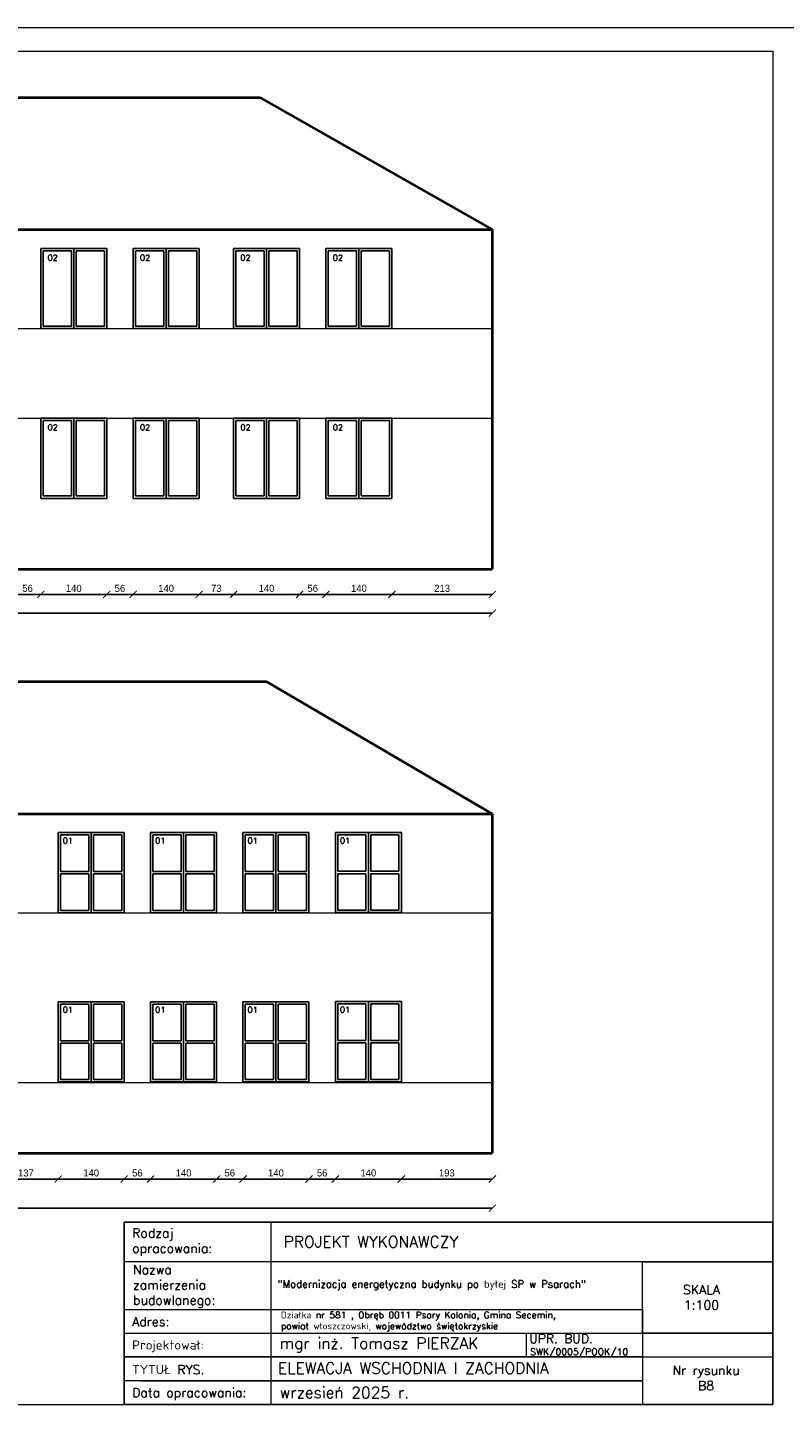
# Model space of a CAD drawing. Header units: millimetres. Extents: x 107252 to 132489, y 44218 to 60710.
# Tile 9 of 72: x 113661 to 115267, y 47238 to 50158. Entities that reach past the tile are written whole.
import ezdxf

# ---------------------------------------------------------------- set-up
doc = ezdxf.new("R2010")
doc.units = ezdxf.units.MM
for name, color, linetype, lineweight in [('cienka', 3, 'Continuous', 18), ('gruba', 1, 'Continuous', 40), ('opisy', 4, 'Continuous', 18), ('wymiary', 252, 'Continuous', 15), ('średnia', 2, 'Continuous', 25)]:
    doc.layers.add(name, color=color, linetype=linetype, lineweight=lineweight)
doc.styles.add('KASIA', font='romans.shx', dxfattribs={"height": 20})
doc.styles.add('ROMANS1', font='romans.shx', dxfattribs={"height": 15})
doc.styles.get("Standard").update_dxf_attribs({"font": 'GOTHIC.TTF'})
doc.dimstyles.new('secemin', dxfattribs={"dimtxt": 15, "dimasz": 15, "dimexe": 1.25, "dimexo": 0.625, "dimgap": 5, "dimtad": 1, "dimdec": 0, "dimtxsty": 'Standard', "dimblk": 'ARCHTICK', "dimcen": 0, "dimse1": 1, "dimse2": 1, "dimclrt": 256, "dimadec": 0, "dimazin": 0, "dimtfac": 1, "dimtdec": 0, "dimtmove": 0, "dimatfit": 3, "dimfxl": 1, "dimtfillclr": 250, "dimarcsym": 1})

# ---------------------------------------------------------------- blocks, each defined once
blk = doc.blocks.new('_ArchTick')
at = {"color": 0, "linetype": 'ByBlock', "const_width": 0.15}
blk.add_lwpolyline([(-0.5, -0.5), (0.5, 0.5)], dxfattribs=at)
blk = doc.blocks.new('*D353')
at = {"layer": 'Defpoints', "color": 0, "transparency": 16777216}
for p in [(113633.2, 49160), (113689.2, 49160), (113689.2, 48956.2)]:
    blk.add_point(p, dxfattribs=at)
at = {"layer": 'wymiary', "color": 0, "lineweight": -2, "transparency": 16777216}
blk.add_line((113633.2, 48956.2), (113689.2, 48956.2), dxfattribs=at)
at = {"layer": 'wymiary', "color": 0, "lineweight": -2, "transparency": 16777216, "xscale": 15, "yscale": 15, "zscale": 15, "rotation": 180}
blk.add_blockref('_ArchTick', (113633.2, 48956.2), dxfattribs=at)
at = {"layer": 'wymiary', "color": 0, "lineweight": -2, "transparency": 16777216, "xscale": 15, "yscale": 15, "zscale": 15}
blk.add_blockref('_ArchTick', (113689.2, 48956.2), dxfattribs=at)
at = {"layer": 'wymiary', "transparency": 16777216, "insert": (113661.2, 48969.1), "char_height": 15, "attachment_point": 5}
blk.add_mtext('56', dxfattribs=at)
blk = doc.blocks.new('*D354')
at = {"layer": 'Defpoints', "color": 0, "transparency": 16777216}
for p in [(113689.2, 49160), (113829.2, 49160), (113829.2, 48956.2)]:
    blk.add_point(p, dxfattribs=at)
at = {"layer": 'wymiary', "color": 0, "lineweight": -2, "transparency": 16777216}
blk.add_line((113689.2, 48956.2), (113829.2, 48956.2), dxfattribs=at)
at = {"layer": 'wymiary', "color": 0, "lineweight": -2, "transparency": 16777216, "xscale": 15, "yscale": 15, "zscale": 15, "rotation": 180}
blk.add_blockref('_ArchTick', (113689.2, 48956.2), dxfattribs=at)
at = {"layer": 'wymiary', "color": 0, "lineweight": -2, "transparency": 16777216, "xscale": 15, "yscale": 15, "zscale": 15}
blk.add_blockref('_ArchTick', (113829.2, 48956.2), dxfattribs=at)
at = {"layer": 'wymiary', "transparency": 16777216, "insert": (113759.2, 48969.1), "char_height": 15, "attachment_point": 5}
blk.add_mtext('140', dxfattribs=at)
blk = doc.blocks.new('*D355')
at = {"layer": 'Defpoints', "color": 0, "transparency": 16777216}
for p in [(113829.2, 49160), (113885.2, 49160), (113885.2, 48956.2)]:
    blk.add_point(p, dxfattribs=at)
at = {"layer": 'wymiary', "color": 0, "lineweight": -2, "transparency": 16777216}
blk.add_line((113829.2, 48956.2), (113885.2, 48956.2), dxfattribs=at)
at = {"layer": 'wymiary', "color": 0, "lineweight": -2, "transparency": 16777216, "xscale": 15, "yscale": 15, "zscale": 15, "rotation": 180}
blk.add_blockref('_ArchTick', (113829.2, 48956.2), dxfattribs=at)
at = {"layer": 'wymiary', "color": 0, "lineweight": -2, "transparency": 16777216, "xscale": 15, "yscale": 15, "zscale": 15}
blk.add_blockref('_ArchTick', (113885.2, 48956.2), dxfattribs=at)
at = {"layer": 'wymiary', "transparency": 16777216, "insert": (113857.2, 48969.1), "char_height": 15, "attachment_point": 5}
blk.add_mtext('56', dxfattribs=at)
blk = doc.blocks.new('*D356')
at = {"layer": 'Defpoints', "color": 0, "transparency": 16777216}
for p in [(113885.2, 49160), (114025.2, 49160), (114025.2, 48956.2)]:
    blk.add_point(p, dxfattribs=at)
at = {"layer": 'wymiary', "color": 0, "lineweight": -2, "transparency": 16777216}
blk.add_line((113885.2, 48956.2), (114025.2, 48956.2), dxfattribs=at)
at = {"layer": 'wymiary', "color": 0, "lineweight": -2, "transparency": 16777216, "xscale": 15, "yscale": 15, "zscale": 15, "rotation": 180}
blk.add_blockref('_ArchTick', (113885.2, 48956.2), dxfattribs=at)
at = {"layer": 'wymiary', "color": 0, "lineweight": -2, "transparency": 16777216, "xscale": 15, "yscale": 15, "zscale": 15}
blk.add_blockref('_ArchTick', (114025.2, 48956.2), dxfattribs=at)
at = {"layer": 'wymiary', "transparency": 16777216, "insert": (113955.2, 48969.1), "char_height": 15, "attachment_point": 5}
blk.add_mtext('140', dxfattribs=at)
blk = doc.blocks.new('*D357')
at = {"layer": 'Defpoints', "color": 0, "transparency": 16777216}
for p in [(114025.2, 49160), (114098.2, 49160), (114098.2, 48956.2)]:
    blk.add_point(p, dxfattribs=at)
at = {"layer": 'wymiary', "color": 0, "lineweight": -2, "transparency": 16777216}
blk.add_line((114025.2, 48956.2), (114098.2, 48956.2), dxfattribs=at)
at = {"layer": 'wymiary', "color": 0, "lineweight": -2, "transparency": 16777216, "xscale": 15, "yscale": 15, "zscale": 15, "rotation": 180}
blk.add_blockref('_ArchTick', (114025.2, 48956.2), dxfattribs=at)
at = {"layer": 'wymiary', "color": 0, "lineweight": -2, "transparency": 16777216, "xscale": 15, "yscale": 15, "zscale": 15}
blk.add_blockref('_ArchTick', (114098.2, 48956.2), dxfattribs=at)
at = {"layer": 'wymiary', "transparency": 16777216, "insert": (114061.7, 48969.1), "char_height": 15, "attachment_point": 5}
blk.add_mtext('73', dxfattribs=at)
blk = doc.blocks.new('*D358')
at = {"layer": 'Defpoints', "color": 0, "transparency": 16777216}
for p in [(114098.2, 49160), (114238.2, 49160), (114238.2, 48956.2)]:
    blk.add_point(p, dxfattribs=at)
at = {"layer": 'wymiary', "color": 0, "lineweight": -2, "transparency": 16777216}
blk.add_line((114098.2, 48956.2), (114238.2, 48956.2), dxfattribs=at)
at = {"layer": 'wymiary', "color": 0, "lineweight": -2, "transparency": 16777216, "xscale": 15, "yscale": 15, "zscale": 15, "rotation": 180}
blk.add_blockref('_ArchTick', (114098.2, 48956.2), dxfattribs=at)
at = {"layer": 'wymiary', "color": 0, "lineweight": -2, "transparency": 16777216, "xscale": 15, "yscale": 15, "zscale": 15}
blk.add_blockref('_ArchTick', (114238.2, 48956.2), dxfattribs=at)
at = {"layer": 'wymiary', "transparency": 16777216, "insert": (114168.2, 48969.1), "char_height": 15, "attachment_point": 5}
blk.add_mtext('140', dxfattribs=at)
blk = doc.blocks.new('*D359')
at = {"layer": 'Defpoints', "color": 0, "transparency": 16777216}
for p in [(114238.2, 49160), (114294.2, 49160), (114294.2, 48956.2)]:
    blk.add_point(p, dxfattribs=at)
at = {"layer": 'wymiary', "color": 0, "lineweight": -2, "transparency": 16777216}
blk.add_line((114238.2, 48956.2), (114294.2, 48956.2), dxfattribs=at)
at = {"layer": 'wymiary', "color": 0, "lineweight": -2, "transparency": 16777216, "xscale": 15, "yscale": 15, "zscale": 15, "rotation": 180}
blk.add_blockref('_ArchTick', (114238.2, 48956.2), dxfattribs=at)
at = {"layer": 'wymiary', "color": 0, "lineweight": -2, "transparency": 16777216, "xscale": 15, "yscale": 15, "zscale": 15}
blk.add_blockref('_ArchTick', (114294.2, 48956.2), dxfattribs=at)
at = {"layer": 'wymiary', "transparency": 16777216, "insert": (114266.2, 48969.1), "char_height": 15, "attachment_point": 5}
blk.add_mtext('56', dxfattribs=at)
blk = doc.blocks.new('*D360')
at = {"layer": 'Defpoints', "color": 0, "transparency": 16777216}
for p in [(114294.2, 49160), (114434.2, 49160), (114434.2, 48956.2)]:
    blk.add_point(p, dxfattribs=at)
at = {"layer": 'wymiary', "color": 0, "lineweight": -2, "transparency": 16777216}
blk.add_line((114294.2, 48956.2), (114434.2, 48956.2), dxfattribs=at)
at = {"layer": 'wymiary', "color": 0, "lineweight": -2, "transparency": 16777216, "xscale": 15, "yscale": 15, "zscale": 15, "rotation": 180}
blk.add_blockref('_ArchTick', (114294.2, 48956.2), dxfattribs=at)
at = {"layer": 'wymiary', "color": 0, "lineweight": -2, "transparency": 16777216, "xscale": 15, "yscale": 15, "zscale": 15}
blk.add_blockref('_ArchTick', (114434.2, 48956.2), dxfattribs=at)
at = {"layer": 'wymiary', "transparency": 16777216, "insert": (114364.2, 48969.1), "char_height": 15, "attachment_point": 5}
blk.add_mtext('140', dxfattribs=at)
blk = doc.blocks.new('*D361')
at = {"layer": 'Defpoints', "color": 0, "transparency": 16777216}
for p in [(114434.2, 49160), (114647.2, 49010), (114647.2, 48956.2)]:
    blk.add_point(p, dxfattribs=at)
at = {"layer": 'wymiary', "color": 0, "lineweight": -2, "transparency": 16777216}
blk.add_line((114434.2, 48956.2), (114647.2, 48956.2), dxfattribs=at)
at = {"layer": 'wymiary', "color": 0, "lineweight": -2, "transparency": 16777216, "xscale": 15, "yscale": 15, "zscale": 15, "rotation": 180}
blk.add_blockref('_ArchTick', (114434.2, 48956.2), dxfattribs=at)
at = {"layer": 'wymiary', "color": 0, "lineweight": -2, "transparency": 16777216, "xscale": 15, "yscale": 15, "zscale": 15}
blk.add_blockref('_ArchTick', (114647.2, 48956.2), dxfattribs=at)
at = {"layer": 'wymiary', "transparency": 16777216, "insert": (114540.7, 48969.1), "char_height": 15, "attachment_point": 5}
blk.add_mtext('213', dxfattribs=at)
blk = doc.blocks.new('*D399')
at = {"layer": 'Defpoints', "color": 0, "transparency": 16777216}
for p in [(113589.2, 47922.4), (113726.2, 47922.4), (113726.2, 47716.5)]:
    blk.add_point(p, dxfattribs=at)
at = {"layer": 'wymiary', "color": 0, "lineweight": -2, "transparency": 16777216}
blk.add_line((113589.2, 47716.5), (113726.2, 47716.5), dxfattribs=at)
at = {"layer": 'wymiary', "color": 0, "lineweight": -2, "transparency": 16777216, "xscale": 15, "yscale": 15, "zscale": 15, "rotation": 180}
blk.add_blockref('_ArchTick', (113589.2, 47716.5), dxfattribs=at)
at = {"layer": 'wymiary', "color": 0, "lineweight": -2, "transparency": 16777216, "xscale": 15, "yscale": 15, "zscale": 15}
blk.add_blockref('_ArchTick', (113726.2, 47716.5), dxfattribs=at)
at = {"layer": 'wymiary', "transparency": 16777216, "insert": (113657.7, 47729.3), "char_height": 15, "attachment_point": 5}
blk.add_mtext('137', dxfattribs=at)
blk = doc.blocks.new('*D400')
at = {"layer": 'Defpoints', "color": 0, "transparency": 16777216}
for p in [(113726.2, 47922.4), (113866.2, 47922.4), (113866.2, 47716.5)]:
    blk.add_point(p, dxfattribs=at)
at = {"layer": 'wymiary', "color": 0, "lineweight": -2, "transparency": 16777216}
blk.add_line((113726.2, 47716.5), (113866.2, 47716.5), dxfattribs=at)
at = {"layer": 'wymiary', "color": 0, "lineweight": -2, "transparency": 16777216, "xscale": 15, "yscale": 15, "zscale": 15, "rotation": 180}
blk.add_blockref('_ArchTick', (113726.2, 47716.5), dxfattribs=at)
at = {"layer": 'wymiary', "color": 0, "lineweight": -2, "transparency": 16777216, "xscale": 15, "yscale": 15, "zscale": 15}
blk.add_blockref('_ArchTick', (113866.2, 47716.5), dxfattribs=at)
at = {"layer": 'wymiary', "transparency": 16777216, "insert": (113796.2, 47729.3), "char_height": 15, "attachment_point": 5}
blk.add_mtext('140', dxfattribs=at)
blk = doc.blocks.new('*D401')
at = {"layer": 'Defpoints', "color": 0, "transparency": 16777216}
for p in [(113866.2, 47922.4), (113922.2, 47922.4), (113922.2, 47716.5)]:
    blk.add_point(p, dxfattribs=at)
at = {"layer": 'wymiary', "color": 0, "lineweight": -2, "transparency": 16777216}
blk.add_line((113866.2, 47716.5), (113922.2, 47716.5), dxfattribs=at)
at = {"layer": 'wymiary', "color": 0, "lineweight": -2, "transparency": 16777216, "xscale": 15, "yscale": 15, "zscale": 15, "rotation": 180}
blk.add_blockref('_ArchTick', (113866.2, 47716.5), dxfattribs=at)
at = {"layer": 'wymiary', "color": 0, "lineweight": -2, "transparency": 16777216, "xscale": 15, "yscale": 15, "zscale": 15}
blk.add_blockref('_ArchTick', (113922.2, 47716.5), dxfattribs=at)
at = {"layer": 'wymiary', "transparency": 16777216, "insert": (113894.2, 47729.3), "char_height": 15, "attachment_point": 5}
blk.add_mtext('56', dxfattribs=at)
blk = doc.blocks.new('*D402')
at = {"layer": 'Defpoints', "color": 0, "transparency": 16777216}
for p in [(113922.2, 47922.4), (114062.2, 47922.4), (114062.2, 47716.5)]:
    blk.add_point(p, dxfattribs=at)
at = {"layer": 'wymiary', "color": 0, "lineweight": -2, "transparency": 16777216}
blk.add_line((113922.2, 47716.5), (114062.2, 47716.5), dxfattribs=at)
at = {"layer": 'wymiary', "color": 0, "lineweight": -2, "transparency": 16777216, "xscale": 15, "yscale": 15, "zscale": 15, "rotation": 180}
blk.add_blockref('_ArchTick', (113922.2, 47716.5), dxfattribs=at)
at = {"layer": 'wymiary', "color": 0, "lineweight": -2, "transparency": 16777216, "xscale": 15, "yscale": 15, "zscale": 15}
blk.add_blockref('_ArchTick', (114062.2, 47716.5), dxfattribs=at)
at = {"layer": 'wymiary', "transparency": 16777216, "insert": (113992.2, 47729.3), "char_height": 15, "attachment_point": 5}
blk.add_mtext('140', dxfattribs=at)
blk = doc.blocks.new('*D403')
at = {"layer": 'Defpoints', "color": 0, "transparency": 16777216}
for p in [(114062.2, 47922.4), (114118.2, 47922.4), (114118.2, 47716.5)]:
    blk.add_point(p, dxfattribs=at)
at = {"layer": 'wymiary', "color": 0, "lineweight": -2, "transparency": 16777216}
blk.add_line((114062.2, 47716.5), (114118.2, 47716.5), dxfattribs=at)
at = {"layer": 'wymiary', "color": 0, "lineweight": -2, "transparency": 16777216, "xscale": 15, "yscale": 15, "zscale": 15, "rotation": 180}
blk.add_blockref('_ArchTick', (114062.2, 47716.5), dxfattribs=at)
at = {"layer": 'wymiary', "color": 0, "lineweight": -2, "transparency": 16777216, "xscale": 15, "yscale": 15, "zscale": 15}
blk.add_blockref('_ArchTick', (114118.2, 47716.5), dxfattribs=at)
at = {"layer": 'wymiary', "transparency": 16777216, "insert": (114090.2, 47729.3), "char_height": 15, "attachment_point": 5}
blk.add_mtext('56', dxfattribs=at)
blk = doc.blocks.new('*D404')
at = {"layer": 'Defpoints', "color": 0, "transparency": 16777216}
for p in [(114118.2, 47922.4), (114258.2, 47922.4), (114258.2, 47716.5)]:
    blk.add_point(p, dxfattribs=at)
at = {"layer": 'wymiary', "color": 0, "lineweight": -2, "transparency": 16777216}
blk.add_line((114118.2, 47716.5), (114258.2, 47716.5), dxfattribs=at)
at = {"layer": 'wymiary', "color": 0, "lineweight": -2, "transparency": 16777216, "xscale": 15, "yscale": 15, "zscale": 15, "rotation": 180}
blk.add_blockref('_ArchTick', (114118.2, 47716.5), dxfattribs=at)
at = {"layer": 'wymiary', "color": 0, "lineweight": -2, "transparency": 16777216, "xscale": 15, "yscale": 15, "zscale": 15}
blk.add_blockref('_ArchTick', (114258.2, 47716.5), dxfattribs=at)
at = {"layer": 'wymiary', "transparency": 16777216, "insert": (114188.2, 47729.3), "char_height": 15, "attachment_point": 5}
blk.add_mtext('140', dxfattribs=at)
blk = doc.blocks.new('*D405')
at = {"layer": 'Defpoints', "color": 0, "transparency": 16777216}
for p in [(114258.2, 47922.4), (114314.2, 47922.7), (114314.2, 47716.5)]:
    blk.add_point(p, dxfattribs=at)
at = {"layer": 'wymiary', "color": 0, "lineweight": -2, "transparency": 16777216}
blk.add_line((114258.2, 47716.5), (114314.2, 47716.5), dxfattribs=at)
at = {"layer": 'wymiary', "color": 0, "lineweight": -2, "transparency": 16777216, "xscale": 15, "yscale": 15, "zscale": 15, "rotation": 180}
blk.add_blockref('_ArchTick', (114258.2, 47716.5), dxfattribs=at)
at = {"layer": 'wymiary', "color": 0, "lineweight": -2, "transparency": 16777216, "xscale": 15, "yscale": 15, "zscale": 15}
blk.add_blockref('_ArchTick', (114314.2, 47716.5), dxfattribs=at)
at = {"layer": 'wymiary', "transparency": 16777216, "insert": (114286.2, 47729.3), "char_height": 15, "attachment_point": 5}
blk.add_mtext('56', dxfattribs=at)
blk = doc.blocks.new('*D406')
at = {"layer": 'Defpoints', "color": 0, "transparency": 16777216}
for p in [(114314.2, 47922.7), (114454.2, 47922.7), (114454.2, 47716.5)]:
    blk.add_point(p, dxfattribs=at)
at = {"layer": 'wymiary', "color": 0, "lineweight": -2, "transparency": 16777216}
blk.add_line((114314.2, 47716.5), (114454.2, 47716.5), dxfattribs=at)
at = {"layer": 'wymiary', "color": 0, "lineweight": -2, "transparency": 16777216, "xscale": 15, "yscale": 15, "zscale": 15, "rotation": 180}
blk.add_blockref('_ArchTick', (114314.2, 47716.5), dxfattribs=at)
at = {"layer": 'wymiary', "color": 0, "lineweight": -2, "transparency": 16777216, "xscale": 15, "yscale": 15, "zscale": 15}
blk.add_blockref('_ArchTick', (114454.2, 47716.5), dxfattribs=at)
at = {"layer": 'wymiary', "transparency": 16777216, "insert": (114384.2, 47729.3), "char_height": 15, "attachment_point": 5}
blk.add_mtext('140', dxfattribs=at)
blk = doc.blocks.new('*D407')
at = {"layer": 'Defpoints', "color": 0, "transparency": 16777216}
for p in [(114454.2, 47922.7), (114647.2, 47771.2), (114647.2, 47716.5)]:
    blk.add_point(p, dxfattribs=at)
at = {"layer": 'wymiary', "color": 0, "lineweight": -2, "transparency": 16777216}
blk.add_line((114454.2, 47716.5), (114647.2, 47716.5), dxfattribs=at)
at = {"layer": 'wymiary', "color": 0, "lineweight": -2, "transparency": 16777216, "xscale": 15, "yscale": 15, "zscale": 15, "rotation": 180}
blk.add_blockref('_ArchTick', (114454.2, 47716.5), dxfattribs=at)
at = {"layer": 'wymiary', "color": 0, "lineweight": -2, "transparency": 16777216, "xscale": 15, "yscale": 15, "zscale": 15}
blk.add_blockref('_ArchTick', (114647.2, 47716.5), dxfattribs=at)
at = {"layer": 'wymiary', "transparency": 16777216, "insert": (114550.7, 47729.3), "char_height": 15, "attachment_point": 5}
blk.add_mtext('193', dxfattribs=at)
blk = doc.blocks.new('*D408')
at = {"layer": 'Defpoints', "color": 0, "transparency": 16777216}
for p in [(110000.2, 49010), (114647.2, 49010), (114647.2, 48916.4)]:
    blk.add_point(p, dxfattribs=at)
at = {"layer": 'wymiary', "color": 0, "lineweight": -2, "transparency": 16777216}
blk.add_line((110000.2, 48916.4), (114647.2, 48916.4), dxfattribs=at)
at = {"layer": 'wymiary', "color": 0, "lineweight": -2, "transparency": 16777216, "xscale": 15, "yscale": 15, "zscale": 15, "rotation": 180}
blk.add_blockref('_ArchTick', (110000.2, 48916.4), dxfattribs=at)
at = {"layer": 'wymiary', "color": 0, "lineweight": -2, "transparency": 16777216, "xscale": 15, "yscale": 15, "zscale": 15}
blk.add_blockref('_ArchTick', (114647.2, 48916.4), dxfattribs=at)
at = {"layer": 'wymiary', "transparency": 16777216, "insert": (112323.7, 48929.3), "char_height": 15, "attachment_point": 5}
blk.add_mtext('4647', dxfattribs=at)
blk = doc.blocks.new('*D409')
at = {"layer": 'Defpoints', "color": 0, "transparency": 16777216}
for p in [(110000.2, 47771.2), (114647.2, 47771.2), (114647.2, 47654.6)]:
    blk.add_point(p, dxfattribs=at)
at = {"layer": 'wymiary', "color": 0, "lineweight": -2, "transparency": 16777216}
blk.add_line((110000.2, 47654.6), (114647.2, 47654.6), dxfattribs=at)
at = {"layer": 'wymiary', "color": 0, "lineweight": -2, "transparency": 16777216, "xscale": 15, "yscale": 15, "zscale": 15, "rotation": 180}
blk.add_blockref('_ArchTick', (110000.2, 47654.6), dxfattribs=at)
at = {"layer": 'wymiary', "color": 0, "lineweight": -2, "transparency": 16777216, "xscale": 15, "yscale": 15, "zscale": 15}
blk.add_blockref('_ArchTick', (114647.2, 47654.6), dxfattribs=at)
at = {"layer": 'wymiary', "transparency": 16777216, "insert": (112323.7, 47667.5), "char_height": 15, "attachment_point": 5}
blk.add_mtext('4647', dxfattribs=at)

msp = doc.modelspace()

# ---------------------------------------------------------------- linework, layer by layer
at = {"layer": 'cienka'}
for p, q in [((109351.976, 50158.443), (115291.976, 50158.443)), ((109351.976, 50158.443), (115291.976, 50158.443)), ((109401.976, 50108.443), (115241.976, 50108.443)), ((115241.976, 50108.443), (115241.976, 47238.443)), ((110000.178, 49520.001), (114647.178, 49520.001)), ((113048.178, 49330.001), (114647.178, 49330.001)), ((110000.178, 48281.221), (114647.178, 48281.221)), ((112491.178, 47921.221), (114647.178, 47921.221)), ((114718.955, 47390.19), (114718.955, 47339.842)), ((114929.976, 47339.209), (115241.976, 47339.209)), ((109401.976, 47238.443), (115241.976, 47238.443))]:
    msp.add_line(p, q, dxfattribs=at)
at = {"layer": 'gruba'}
for p, q in [((110478.678, 50010.001), (114153.678, 50010.001)), ((114153.678, 50010.001), (114647.178, 49730.001)), ((110000.178, 49730.001), (114647.178, 49730.001)), ((114647.178, 49730.001), (114647.178, 49010.001)), ((110000.178, 49010.001), (114647.178, 49010.001)), ((114168.678, 48771.221), (110493.678, 48771.221)), ((114168.678, 48771.221), (114647.178, 48491.221)), ((110000.178, 48491.221), (114647.178, 48491.221)), ((114647.178, 48491.221), (114647.178, 47771.221)), ((110000.178, 47771.221), (114647.178, 47771.221))]:
    msp.add_line(p, q, dxfattribs=at)
at = {"layer": 'opisy', "linetype": 'Continuous', "lineweight": 0, "flags": 128}
for points in [[(113866.266, 47238.443), (113866.266, 47624.741), (114177.555, 47624.707), (114177.555, 47238.409)], [(114965.976, 47540.741), (115241.976, 47540.741), (115241.976, 47389.558), (114965.976, 47389.558)]]:
    msp.add_lwpolyline(points, close=True, dxfattribs=at)
for points in [[(113866.266, 47624.724), (115241.976, 47624.724), (115241.976, 47540.741), (113866.266, 47540.741)], [(114905.976, 47624.724), (115241.976, 47624.724)], [(113866.266, 47439.958), (114965.976, 47439.958), (114965.976, 47288.809), (113866.266, 47288.809)], [(113866.266, 47389.558), (114965.976, 47389.558), (114965.976, 47339.209), (113866.266, 47339.209)], [(114905.976, 47389.558), (115241.976, 47389.558)], [(113866.266, 47339.209), (114965.976, 47339.209), (114965.976, 47288.826), (113866.266, 47288.826)], [(113902.266, 47288.826), (114965.976, 47288.826), (114965.976, 47238.443), (113902.266, 47238.443)]]:
    msp.add_lwpolyline(points, dxfattribs=at)
at = {"layer": 'opisy', "lineweight": 25}
msp.add_lwpolyline([(113866.266, 47624.724), (115241.976, 47624.724), (115241.976, 47238.443), (113866.266, 47238.443)], close=True, dxfattribs=at)
at = {"layer": 'średnia'}
for p, q in [((113829.178, 49690.001), (113689.178, 49690.001)), ((113689.178, 49690.001), (113689.178, 49520.001)), ((113754.178, 49685.001), (113694.178, 49685.001)), ((113694.178, 49685.001), (113694.178, 49525.001)), ((113754.178, 49685.001), (113754.178, 49525.001)), ((113759.178, 49690.001), (113759.178, 49520.001)), ((113824.178, 49685.001), (113764.178, 49685.001)), ((113764.178, 49685.001), (113764.178, 49525.001)), ((113824.178, 49525.001), (113824.178, 49685.001)), ((113829.178, 49520.001), (113829.178, 49690.001)), ((114025.178, 49690.001), (113885.178, 49690.001)), ((113885.178, 49690.001), (113885.178, 49520.001)), ((113950.178, 49685.001), (113890.178, 49685.001)), ((113890.178, 49685.001), (113890.178, 49525.001)), ((113950.178, 49685.001), (113950.178, 49525.001)), ((113955.178, 49690.001), (113955.178, 49520.001)), ((114020.178, 49685.001), (113960.178, 49685.001)), ((113960.178, 49685.001), (113960.178, 49525.001)), ((114020.178, 49525.001), (114020.178, 49685.001)), ((114025.178, 49520.001), (114025.178, 49690.001)), ((114238.178, 49690.001), (114098.178, 49690.001)), ((114098.178, 49690.001), (114098.178, 49520.001)), ((114163.178, 49685.001), (114103.178, 49685.001)), ((114103.178, 49685.001), (114103.178, 49525.001)), ((114163.178, 49685.001), (114163.178, 49525.001)), ((114168.178, 49690.001), (114168.178, 49520.001)), ((114233.178, 49685.001), (114173.178, 49685.001)), ((114173.178, 49685.001), (114173.178, 49525.001)), ((114233.178, 49525.001), (114233.178, 49685.001)), ((114238.178, 49520.001), (114238.178, 49690.001)), ((114434.178, 49690.001), (114294.178, 49690.001)), ((114294.178, 49690.001), (114294.178, 49520.001)), ((114359.178, 49685.001), (114299.178, 49685.001)), ((114299.178, 49685.001), (114299.178, 49525.001)), ((114359.178, 49685.001), (114359.178, 49525.001)), ((114364.178, 49690.001), (114364.178, 49520.001)), ((114429.178, 49685.001), (114369.178, 49685.001)), ((114369.178, 49685.001), (114369.178, 49525.001)), ((114429.178, 49525.001), (114429.178, 49685.001)), ((114434.178, 49520.001), (114434.178, 49690.001)), ((113694.178, 49525.001), (113754.178, 49525.001)), ((113764.178, 49525.001), (113824.178, 49525.001)), ((113890.178, 49525.001), (113950.178, 49525.001)), ((113960.178, 49525.001), (114020.178, 49525.001)), ((114103.178, 49525.001), (114163.178, 49525.001)), ((114173.178, 49525.001), (114233.178, 49525.001)), ((114299.178, 49525.001), (114359.178, 49525.001)), ((114369.178, 49525.001), (114429.178, 49525.001)), ((113689.178, 49520.001), (113829.178, 49520.001)), ((113885.178, 49520.001), (114025.178, 49520.001)), ((114098.178, 49520.001), (114238.178, 49520.001)), ((114294.178, 49520.001), (114434.178, 49520.001)), ((113829.178, 49330.001), (113689.178, 49330.001)), ((113689.178, 49330.001), (113689.178, 49160.001)), ((113754.178, 49325.001), (113694.178, 49325.001)), ((113694.178, 49325.001), (113694.178, 49165.001)), ((113754.178, 49325.001), (113754.178, 49165.001)), ((113759.178, 49330.001), (113759.178, 49160.001)), ((113824.178, 49325.001), (113764.178, 49325.001)), ((113764.178, 49325.001), (113764.178, 49165.001)), ((113824.178, 49165.001), (113824.178, 49325.001)), ((113829.178, 49160.001), (113829.178, 49330.001)), ((114025.178, 49330.001), (113885.178, 49330.001)), ((113885.178, 49330.001), (113885.178, 49160.001)), ((113950.178, 49325.001), (113890.178, 49325.001)), ((113890.178, 49325.001), (113890.178, 49165.001)), ((113950.178, 49325.001), (113950.178, 49165.001)), ((113955.178, 49330.001), (113955.178, 49160.001)), ((114020.178, 49325.001), (113960.178, 49325.001)), ((113960.178, 49325.001), (113960.178, 49165.001)), ((114020.178, 49165.001), (114020.178, 49325.001)), ((114025.178, 49160.001), (114025.178, 49330.001)), ((114238.178, 49330.001), (114098.178, 49330.001)), ((114098.178, 49330.001), (114098.178, 49160.001)), ((114163.178, 49325.001), (114103.178, 49325.001)), ((114103.178, 49325.001), (114103.178, 49165.001)), ((114163.178, 49325.001), (114163.178, 49165.001)), ((114168.178, 49330.001), (114168.178, 49160.001)), ((114233.178, 49325.001), (114173.178, 49325.001)), ((114173.178, 49325.001), (114173.178, 49165.001)), ((114233.178, 49165.001), (114233.178, 49325.001)), ((114238.178, 49160.001), (114238.178, 49330.001)), ((114434.178, 49330.001), (114294.178, 49330.001)), ((114294.178, 49330.001), (114294.178, 49160.001)), ((114359.178, 49325.001), (114299.178, 49325.001)), ((114299.178, 49325.001), (114299.178, 49165.001)), ((114359.178, 49325.001), (114359.178, 49165.001)), ((114364.178, 49330.001), (114364.178, 49160.001)), ((114429.178, 49325.001), (114369.178, 49325.001)), ((114369.178, 49325.001), (114369.178, 49165.001)), ((114429.178, 49165.001), (114429.178, 49325.001)), ((114434.178, 49160.001), (114434.178, 49330.001)), ((113689.178, 49160.001), (113829.178, 49160.001)), ((113694.178, 49165.001), (113754.178, 49165.001)), ((113764.178, 49165.001), (113824.178, 49165.001)), ((113885.178, 49160.001), (114025.178, 49160.001)), ((113890.178, 49165.001), (113950.178, 49165.001)), ((113960.178, 49165.001), (114020.178, 49165.001)), ((114098.178, 49160.001), (114238.178, 49160.001)), ((114103.178, 49165.001), (114163.178, 49165.001)), ((114173.178, 49165.001), (114233.178, 49165.001)), ((114294.178, 49160.001), (114434.178, 49160.001)), ((114299.178, 49165.001), (114359.178, 49165.001)), ((114369.178, 49165.001), (114429.178, 49165.001)), ((113866.178, 48451.221), (113726.178, 48451.221)), ((113726.178, 48451.221), (113726.178, 48281.221)), ((113791.178, 48446.221), (113731.178, 48446.221)), ((113731.178, 48446.221), (113731.178, 48368.721)), ((113791.178, 48368.721), (113791.178, 48446.221)), ((113796.178, 48281.221), (113796.178, 48451.221)), ((113861.178, 48446.221), (113801.178, 48446.221)), ((113801.178, 48368.721), (113801.178, 48446.221)), ((113861.178, 48368.721), (113861.178, 48446.221)), ((113866.178, 48281.221), (113866.178, 48451.221)), ((114062.178, 48451.221), (113922.178, 48451.221)), ((113922.178, 48451.221), (113922.178, 48281.221)), ((113987.178, 48446.221), (113927.178, 48446.221)), ((113927.178, 48446.221), (113927.178, 48368.721)), ((113987.178, 48368.721), (113987.178, 48446.221)), ((113992.178, 48281.221), (113992.178, 48451.221)), ((114057.178, 48446.221), (113997.178, 48446.221)), ((113997.178, 48368.721), (113997.178, 48446.221)), ((114057.178, 48368.721), (114057.178, 48446.221)), ((114062.178, 48281.221), (114062.178, 48451.221)), ((114258.178, 48451.221), (114118.178, 48451.221)), ((114118.178, 48451.221), (114118.178, 48281.221)), ((114183.178, 48446.221), (114123.178, 48446.221)), ((114123.178, 48446.221), (114123.178, 48368.721)), ((114183.178, 48368.721), (114183.178, 48446.221)), ((114188.178, 48281.221), (114188.178, 48451.221)), ((114253.178, 48446.221), (114193.178, 48446.221)), ((114193.178, 48368.721), (114193.178, 48446.221)), ((114253.178, 48368.721), (114253.178, 48446.221)), ((114258.178, 48281.221), (114258.178, 48451.221)), ((114454.178, 48451.545), (114314.178, 48451.545)), ((114314.178, 48451.545), (114314.178, 48281.545)), ((114379.178, 48446.545), (114319.178, 48446.545)), ((114319.178, 48446.545), (114319.178, 48369.045)), ((114379.178, 48369.045), (114379.178, 48446.545)), ((114384.178, 48281.545), (114384.178, 48451.545)), ((114449.178, 48446.545), (114389.178, 48446.545)), ((114389.178, 48369.045), (114389.178, 48446.545)), ((114449.178, 48369.045), (114449.178, 48446.545)), ((114454.178, 48281.545), (114454.178, 48451.545)), ((113731.178, 48368.721), (113791.178, 48368.721)), ((113731.178, 48363.721), (113731.178, 48286.221)), ((113731.178, 48363.721), (113791.178, 48363.721)), ((113791.178, 48286.221), (113791.178, 48363.721)), ((113801.178, 48368.721), (113861.178, 48368.721)), ((113801.178, 48286.221), (113801.178, 48363.721)), ((113801.178, 48363.721), (113861.178, 48363.721)), ((113861.178, 48286.221), (113861.178, 48363.721)), ((113927.178, 48368.721), (113987.178, 48368.721)), ((113927.178, 48363.721), (113927.178, 48286.221)), ((113927.178, 48363.721), (113987.178, 48363.721)), ((113987.178, 48286.221), (113987.178, 48363.721)), ((113997.178, 48368.721), (114057.178, 48368.721)), ((113997.178, 48286.221), (113997.178, 48363.721)), ((113997.178, 48363.721), (114057.178, 48363.721)), ((114057.178, 48286.221), (114057.178, 48363.721)), ((114123.178, 48368.721), (114183.178, 48368.721)), ((114123.178, 48363.721), (114123.178, 48286.221)), ((114123.178, 48363.721), (114183.178, 48363.721)), ((114183.178, 48286.221), (114183.178, 48363.721)), ((114193.178, 48368.721), (114253.178, 48368.721)), ((114193.178, 48286.221), (114193.178, 48363.721)), ((114193.178, 48363.721), (114253.178, 48363.721)), ((114253.178, 48286.221), (114253.178, 48363.721)), ((114319.178, 48369.045), (114379.178, 48369.045)), ((114319.178, 48364.045), (114319.178, 48286.545)), ((114319.178, 48364.045), (114379.178, 48364.045)), ((114379.178, 48286.545), (114379.178, 48364.045)), ((114389.178, 48369.045), (114449.178, 48369.045)), ((114389.178, 48286.545), (114389.178, 48364.045)), ((114389.178, 48364.045), (114449.178, 48364.045)), ((114449.178, 48286.545), (114449.178, 48364.045)), ((113726.178, 48281.221), (113866.178, 48281.221)), ((113731.178, 48286.221), (113791.178, 48286.221)), ((113801.178, 48286.221), (113861.178, 48286.221)), ((113922.178, 48281.221), (114062.178, 48281.221)), ((113927.178, 48286.221), (113987.178, 48286.221)), ((113997.178, 48286.221), (114057.178, 48286.221)), ((114118.178, 48281.221), (114258.178, 48281.221)), ((114123.178, 48286.221), (114183.178, 48286.221)), ((114193.178, 48286.221), (114253.178, 48286.221)), ((114314.178, 48281.545), (114454.178, 48281.545)), ((114319.178, 48286.545), (114379.178, 48286.545)), ((114389.178, 48286.545), (114449.178, 48286.545)), ((113866.178, 48092.387), (113726.178, 48092.387)), ((113726.178, 48092.387), (113726.178, 47922.387)), ((113791.178, 48087.387), (113731.178, 48087.387)), ((113731.178, 48087.387), (113731.178, 48009.887)), ((113791.178, 48009.887), (113791.178, 48087.387)), ((113796.178, 47922.387), (113796.178, 48092.387)), ((113861.178, 48087.387), (113801.178, 48087.387)), ((113801.178, 48009.887), (113801.178, 48087.387)), ((113861.178, 48009.887), (113861.178, 48087.387)), ((113866.178, 47922.387), (113866.178, 48092.387)), ((114062.178, 48092.387), (113922.178, 48092.387)), ((113922.178, 48092.387), (113922.178, 47922.387)), ((113987.178, 48087.387), (113927.178, 48087.387)), ((113927.178, 48087.387), (113927.178, 48009.887)), ((113987.178, 48009.887), (113987.178, 48087.387)), ((113992.178, 47922.387), (113992.178, 48092.387)), ((114057.178, 48087.387), (113997.178, 48087.387)), ((113997.178, 48009.887), (113997.178, 48087.387)), ((114057.178, 48009.887), (114057.178, 48087.387)), ((114062.178, 47922.387), (114062.178, 48092.387)), ((114258.178, 48092.387), (114118.178, 48092.387)), ((114118.178, 48092.387), (114118.178, 47922.387)), ((114183.178, 48087.387), (114123.178, 48087.387)), ((114123.178, 48087.387), (114123.178, 48009.887)), ((114183.178, 48009.887), (114183.178, 48087.387)), ((114188.178, 47922.387), (114188.178, 48092.387)), ((114253.178, 48087.387), (114193.178, 48087.387)), ((114193.178, 48009.887), (114193.178, 48087.387)), ((114253.178, 48009.887), (114253.178, 48087.387)), ((114258.178, 47922.387), (114258.178, 48092.387)), ((114454.178, 48092.711), (114314.178, 48092.711)), ((114314.178, 48092.711), (114314.178, 47922.711)), ((114379.178, 48087.711), (114319.178, 48087.711)), ((114319.178, 48087.711), (114319.178, 48010.211)), ((114379.178, 48010.211), (114379.178, 48087.711)), ((114384.178, 47922.711), (114384.178, 48092.711)), ((114449.178, 48087.711), (114389.178, 48087.711)), ((114389.178, 48010.211), (114389.178, 48087.711)), ((114449.178, 48010.211), (114449.178, 48087.711)), ((114454.178, 47922.711), (114454.178, 48092.711)), ((113731.178, 48009.887), (113791.178, 48009.887)), ((113801.178, 48009.887), (113861.178, 48009.887)), ((113927.178, 48009.887), (113987.178, 48009.887)), ((113997.178, 48009.887), (114057.178, 48009.887)), ((114123.178, 48009.887), (114183.178, 48009.887)), ((114193.178, 48009.887), (114253.178, 48009.887)), ((114319.178, 48010.211), (114379.178, 48010.211)), ((114389.178, 48010.211), (114449.178, 48010.211)), ((113731.178, 48004.887), (113731.178, 47927.387)), ((113731.178, 48004.887), (113791.178, 48004.887)), ((113791.178, 47927.387), (113791.178, 48004.887)), ((113801.178, 47927.387), (113801.178, 48004.887)), ((113801.178, 48004.887), (113861.178, 48004.887)), ((113861.178, 47927.387), (113861.178, 48004.887)), ((113927.178, 48004.887), (113927.178, 47927.387)), ((113927.178, 48004.887), (113987.178, 48004.887)), ((113987.178, 47927.387), (113987.178, 48004.887)), ((113997.178, 47927.387), (113997.178, 48004.887)), ((113997.178, 48004.887), (114057.178, 48004.887)), ((114057.178, 47927.387), (114057.178, 48004.887)), ((114123.178, 48004.887), (114123.178, 47927.387)), ((114123.178, 48004.887), (114183.178, 48004.887)), ((114183.178, 47927.387), (114183.178, 48004.887)), ((114193.178, 47927.387), (114193.178, 48004.887)), ((114193.178, 48004.887), (114253.178, 48004.887)), ((114253.178, 47927.387), (114253.178, 48004.887)), ((114319.178, 48005.211), (114319.178, 47927.711)), ((114319.178, 48005.211), (114379.178, 48005.211)), ((114379.178, 47927.711), (114379.178, 48005.211)), ((114389.178, 47927.711), (114389.178, 48005.211)), ((114389.178, 48005.211), (114449.178, 48005.211)), ((114449.178, 47927.711), (114449.178, 48005.211)), ((113726.178, 47922.387), (113866.178, 47922.387)), ((113731.178, 47927.387), (113791.178, 47927.387)), ((113801.178, 47927.387), (113861.178, 47927.387)), ((113922.178, 47922.387), (114062.178, 47922.387)), ((113927.178, 47927.387), (113987.178, 47927.387)), ((113997.178, 47927.387), (114057.178, 47927.387)), ((114118.178, 47922.387), (114258.178, 47922.387)), ((114123.178, 47927.387), (114183.178, 47927.387)), ((114193.178, 47927.387), (114253.178, 47927.387)), ((114314.178, 47922.711), (114454.178, 47922.711)), ((114319.178, 47927.711), (114379.178, 47927.711)), ((114389.178, 47927.711), (114449.178, 47927.711))]:
    msp.add_line(p, q, dxfattribs=at)

# ---------------------------------------------------------------- texts
at = {"layer": 'cienka', "char_height": 12, "width": 362.40331, "attachment_point": 1, "style": 'ROMANS1'}
for s, insert in [('O2', (113703.524, 49676.398)), ('O2', (113899.524, 49676.398)), ('O2', (114112.524, 49676.398)), ('O2', (114308.524, 49676.398)), ('O2', (113703.524, 49316.398)), ('O2', (113899.524, 49316.398)), ('O2', (114112.524, 49316.398)), ('O2', (114308.524, 49316.398)), ('O1', (113735.67, 48440.322)), ('O1', (113931.67, 48440.322)), ('O1', (114127.67, 48440.322)), ('O1', (114323.67, 48440.322)), ('O1', (113735.67, 48081.487)), ('O1', (113931.67, 48081.487)), ('O1', (114127.67, 48081.487)), ('O1', (114323.67, 48081.811))]:
    msp.add_mtext(s, dxfattribs=dict(at, insert=insert))
at = {"layer": 'opisy', "linetype": 'Continuous', "lineweight": 0, "attachment_point": 4, "style": 'KASIA'}
for s, insert, char_height, width in [('\\A1;{\\H0.80952x;Rodzaj opracowania:}', (113883.092, 47582.455), 24, 141.54434), ('\\A1;\\pxql;PROJEKT WYKONAWCZY', (114204.443, 47583.535), 24, 946.31605), ('\\A1;\\pxql;{\\H0.80952x;Nazwa \\Pzamierzenia\\Pbudowlanego:}', (113884.91, 47488.757), 24, 141.54434), ('\\A1;\\pxsm1.5;"Modernizacja energetyczna budynku po byłej SP w Psarach"', (114191.553, 47491.257), 15.6, 766.2055), ('\\A1;\\pxqc;{\\H0.80952x;SKALA\\P1:100}', (114716.98, 47465.54), 24, 747.85817), ('\\A1;\\pxql;{\\H0.80952x;Adres:}', (113883.092, 47414.062), 24, 141.54434), ('\\A1;Działka nr 581 , Obręb 0011 Psary Kolonia, Gmina Secemin,\\Ppowiat włoszczowski, województwo świętokrzyskie', (114198.662, 47414.121), 14, 756.99257), ('\\A1;\\pxql;{\\H0.80952x;Projektował:}', (113883.092, 47361.583), 24, 747.85817), ('\\A1;mgr inż. Tomasz PIERZAK', (114195.934, 47364.275), 24, 747.85817), ('\\A1;UPR. BUD.', (114725.465, 47378.025), 19.2, 598.28653), ('\\A1;SWK/0005/POOK/10', (114727.471, 47347.733), 14.4, 448.7149), ('\\A1;\\pxql;{\\H0.80952x;TYTUŁ RYS.}', (113883.092, 47312.379), 24, 747.85817), ('\\A1;ELEWACJA WSCHODNIA I ZACHODNIA', (114192.658, 47315.609), 24, 747.85817), ('\\A1;\\pxqc;{\\H0.80952x;Nr rysunku\\PB8}', (114726.607, 47294.524), 24, 747.85817), ('\\A1;wrzesień 2025 r.', (114195.934, 47263.665), 24, 747.85817), ('\\A1;\\pxql;{\\H0.80952x;Data opracowania:}', (113883.092, 47260.341), 24, 747.85817)]:
    msp.add_mtext(s, dxfattribs=dict(at, insert=insert, char_height=char_height, width=width))

# ---------------------------------------------------------------- dimensions: what is measured, and where the dimension line sits
at = {"layer": 'wymiary'}
for base, p1, p2, picture, middle in [((113689.178, 48956.197), (113633.178, 49160.001), (113689.178, 49160.001), '*D353', (113661.178, 48969.074)), ((113829.178, 48956.197), (113689.178, 49160.001), (113829.178, 49160.001), '*D354', (113759.178, 48969.074)), ((113885.178, 48956.197), (113829.178, 49160.001), (113885.178, 49160.001), '*D355', (113857.178, 48969.074)), ((114025.178, 48956.197), (113885.178, 49160.001), (114025.178, 49160.001), '*D356', (113955.178, 48969.074)), ((114098.178, 48956.197), (114025.178, 49160.001), (114098.178, 49160.001), '*D357', (114061.678, 48969.074)), ((114238.178, 48956.197), (114098.178, 49160.001), (114238.178, 49160.001), '*D358', (114168.178, 48969.074)), ((114294.178, 48956.197), (114238.178, 49160.001), (114294.178, 49160.001), '*D359', (114266.178, 48969.074)), ((114434.178, 48956.197), (114294.178, 49160.001), (114434.178, 49160.001), '*D360', (114364.178, 48969.074)), ((114647.178, 48956.197), (114434.178, 49160.001), (114647.178, 49010.001), '*D361', (114540.678, 48969.074)), ((113726.178, 47716.457), (113589.178, 47922.387), (113726.178, 47922.387), '*D399', (113657.678, 47729.334)), ((113866.178, 47716.457), (113726.178, 47922.387), (113866.178, 47922.387), '*D400', (113796.178, 47729.334)), ((113922.178, 47716.457), (113866.178, 47922.387), (113922.178, 47922.387), '*D401', (113894.178, 47729.334)), ((114062.178, 47716.457), (113922.178, 47922.387), (114062.178, 47922.387), '*D402', (113992.178, 47729.334)), ((114118.178, 47716.457), (114062.178, 47922.387), (114118.178, 47922.387), '*D403', (114090.178, 47729.334)), ((114258.178, 47716.457), (114118.178, 47922.387), (114258.178, 47922.387), '*D404', (114188.178, 47729.334)), ((114314.178, 47716.457), (114258.178, 47922.387), (114314.178, 47922.711), '*D405', (114286.178, 47729.334)), ((114454.178, 47716.457), (114314.178, 47922.711), (114454.178, 47922.711), '*D406', (114384.178, 47729.334)), ((114647.178, 47716.457), (114454.178, 47922.711), (114647.178, 47771.221), '*D407', (114550.678, 47729.334))]:
    dim = msp.add_linear_dim(base=base, p1=p1, p2=p2, dimstyle='secemin', override={"dimtmove": 1}, dxfattribs=at)
    dim.commit()
    dim.dimension.update_dxf_attribs({"geometry": picture, "text_midpoint": middle})
for base, p1, p2, picture, middle in [((114647.178, 48916.438), (110000.178, 49010.001), (114647.178, 49010.001), '*D408', (112323.678, 48929.315)), ((114647.178, 47654.613), (110000.178, 47771.221), (114647.178, 47771.221), '*D409', (112323.678, 47667.491))]:
    dim = msp.add_linear_dim(base=base, p1=p1, p2=p2, dimstyle='secemin', dxfattribs=at)
    dim.commit()
    dim.dimension.update_dxf_attribs({"geometry": picture, "text_midpoint": middle})

doc.saveas('drawing.dxf')
